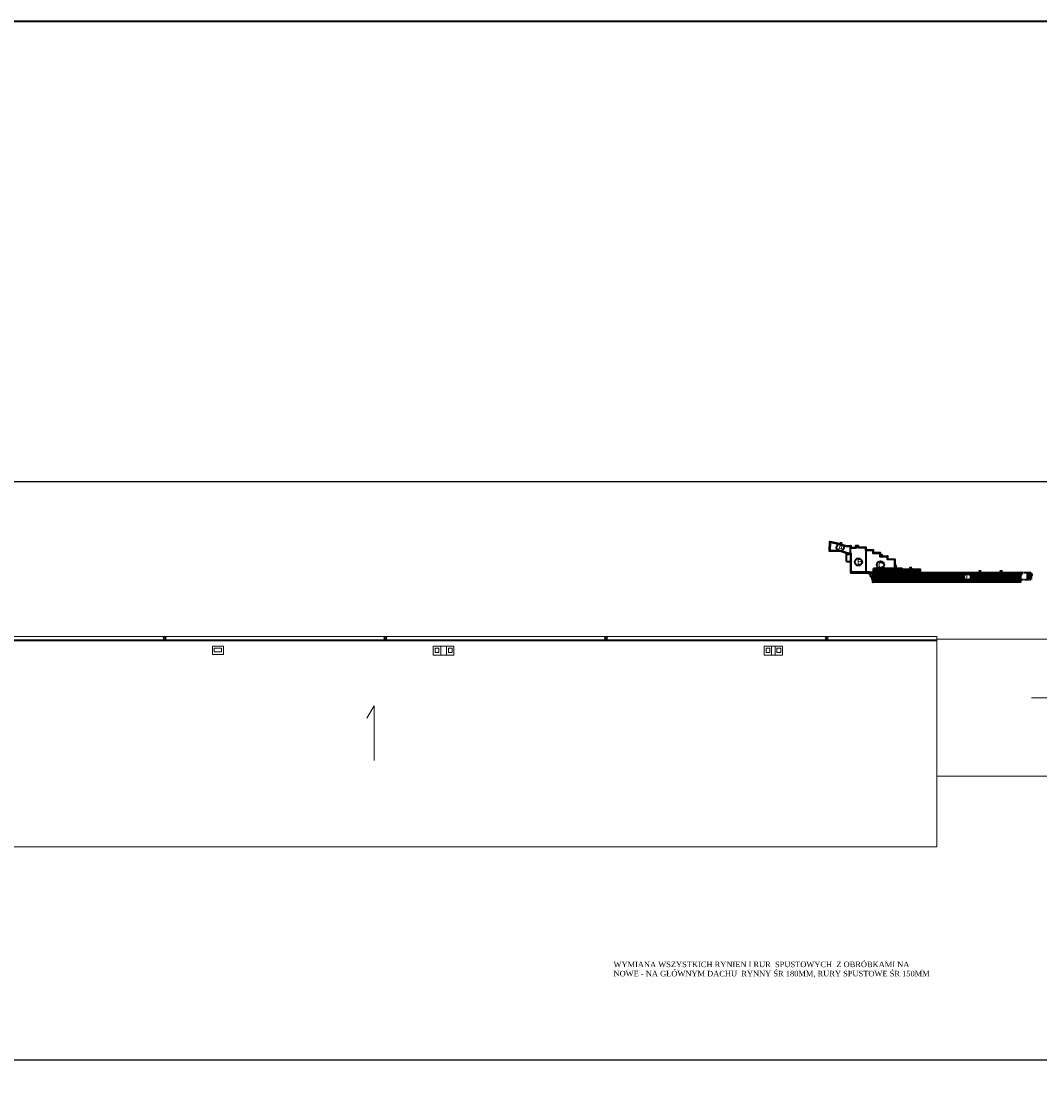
# Model space of a CAD drawing. Header units: millimetres. Extents: x -26513 to 76799, y 0 to 112149.
# Tile 94 of 98: x 61272 to 66811, y 106314 to 112069. Entities that reach past the tile are written whole.
import ezdxf

# ---------------------------------------------------------------- set-up
doc = ezdxf.new("R2010")
doc.units = ezdxf.units.MM
doc.header["$LTSCALE"] = 2
doc.linetypes.add('DASHED', pattern=[0.75, 0.5, -0.25])
for name, color, linetype, lineweight in [('!budynki proj.', 1, 'Continuous', 35), ('Awycinka drzew', 3, 'Continuous', 25), ('rynna-41', 22, 'Continuous', 18), ('stolarka', 6, 'Continuous', 9), ('widok', 3, 'Continuous', 13), ('ZMIANY', 90, 'Continuous', 25)]:
    doc.layers.add(name, color=color, linetype=linetype, lineweight=lineweight)
doc.layers.add('istn.śiany', color=2, linetype='Continuous')

msp = doc.modelspace()

# ---------------------------------------------------------------- hatches: boundary and pattern name
at = {"layer": '!budynki proj.'}
h = msp.add_hatch(color=256, dxfattribs=at)
edge = h.paths.add_edge_path()
edge.add_line((65906.1, 109049.3), (65906.1, 109046.6))
edge.add_line((65906.1, 109046.6), (65903.4, 109046.6))
edge.add_line((65903.4, 109046.6), (65903.4, 109046.6))
edge.add_line((65903.4, 109046.6), (65903.4, 109049.3))
edge.add_line((65903.4, 109049.3), (65906.1, 109049.3))
h.paths.add_polyline_path([(65670, 109238.2), (65706.1, 109229.8), (65757.7, 109214.7), (65783.2, 109215.2), (65783.2, 109205.4), (65809.9, 109205.2), (65810.5, 109215), (65824.1, 109215), (65824.1, 109207.1), (65865.3, 109206.9), (65865.5, 109192.5), (65905.3, 109191.8), (65905.5, 109177.2), (65943.8, 109177.7), (65944.4, 109158.6), (65983.5, 109159.4), (65983.8, 109143.5), (66023.1, 109142.3), (66024, 109093.9), (66061.6, 109092.8), (66061.6, 109087.9), (66160, 109086.6), (66160, 109069.1), (66706.7, 109069.9), (66706.8, 109016.1), (65903.4, 109014.8), (65903.4, 109030.4), (65903.4, 109046.6), (65906.1, 109046.6), (65906.2, 109017.6), (65906.2, 109017.6), (66704.1, 109018.8), (66704, 109067.2), (66157.3, 109066.4), (66157.2, 109083.9), (66058.8, 109085.2), (66058.9, 109090.1), (66021.3, 109091.3), (66020.4, 109139.7), (65981.1, 109140.8), (65980.8, 109156.6), (65941.8, 109155.8), (65941.1, 109174.9), (65902.8, 109174.5), (65902.6, 109189.1), (65862.8, 109189.8), (65862.7, 109204.2), (65821.3, 109204.4), (65821.4, 109212.3), (65813.1, 109212.2), (65812.4, 109202.5), (65780.4, 109202.7), (65780.5, 109212.4), (65757.4, 109211.9), (65705.4, 109227.1), (65672.6, 109234.8), (65671.2, 109186.8), (65725.5, 109186.9), (65772.9, 109171.8), (65785.7, 109171.7), (65785.9, 109070.5), (65783.1, 109070.4), (65783, 109169), (65782.9, 109169), (65772.5, 109169.1), (65725, 109184.2), (65668.4, 109184.1)])
h.paths.add_polyline_path([(65785.9, 109070.5), (65887.6, 109070.6), (65887.6, 109067.9), (65882.5, 109067.9), (65882.4, 109067.9), (65783.1, 109067.7), (65783.1, 109070.4)])
h.paths.add_polyline_path([(65887.6, 109067.9), (65890.3, 109067.9), (65890.6, 109049.3), (65903.4, 109049.3), (65903.4, 109046.6), (65887.9, 109046.5), (65887.6, 109064.2), (65887.7, 109064.2), (65887.6, 109064.2)])
h.paths.add_polyline_path([(65887.6, 109067.9), (65890.3, 109067.9), (65890.3, 109070.6), (65887.6, 109070.6)])
for points in [[(65724, 109233), (65726.9, 109225.4), (65735, 109229.1)], [(65946.7, 109164.1), (65958.2, 109165.8), (65952.4, 109159.2)], [(65887.6, 109064.2), (65887.6, 109064.2), (65876.6, 109063.9), (65882.5, 109067.8)], [(66024.4, 109101.7), (66029, 109096.3), (66028.9, 109107)], [(66116, 109094.9), (66104.5, 109094.4), (66110.8, 109087.3)], [(66480.8, 109076.6), (66492.7, 109076.9), (66486.4, 109070.9)], [(66596, 109076.3), (66608.2, 109076.7), (66601.8, 109070.5)], [(66712, 109065.4), (66711.6, 109055.4), (66706.9, 109061.1)], [(65898, 109041.8), (65898.1, 109032.9), (65903.3, 109037.2)]]:
    msp.add_hatch(color=256, dxfattribs=at).paths.add_polyline_path(points)
h = msp.add_hatch(color=256, dxfattribs=at)
h.paths.add_polyline_path([(66742.4, 109066.6), (66743, 109039), (66762, 109038.3), (66762.4, 109066.5)])
h.paths.add_polyline_path([(66745.2, 109063.9), (66745.7, 109041.7), (66759.3, 109041.1), (66759.6, 109063.8)], flags=16)
h = msp.add_hatch(color=256, dxfattribs=at)
h.paths.add_polyline_path([(66765.1, 109060), (66767.8, 109062.4), (66767.4, 109052.2), (66765.1, 109055.2)])
h.paths.add_polyline_path([(66762.9, 109058), (66765.1, 109055.2), (66765.1, 109060)])
at = {"layer": 'stolarka'}
h = msp.add_hatch(dxfattribs=at)
h.set_pattern_fill('ANSI37', color=256, scale=2, style=0)
h.set_pattern_definition([(45, (563.2116, 3966.2104), (-4.49012806, 4.49012806), []), (135, (563.2116, 3966.2104), (-4.49012806, -4.49012806), [])])
h.paths.add_polyline_path([(65906.1, 109070.6), (65906.1, 109091.3), (65940.3, 109091.3, 0.112688), (65949.1, 109091.3), (66021.3, 109091.3), (66058.9, 109090.1), (66058.8, 109085.2), (66157.2, 109083.9), (66157.3, 109066.4), (66704, 109067.2), (66704.1, 109018.8), (65906.2, 109017.6)])
h.paths.add_polyline_path([(66440.4, 109044.6, 1), (66400.7, 109044.6, 1)], flags=16)
h.paths.add_polyline_path([(66403.4, 109065.9), (66402.7, 109024.9), (66439, 109024.3), (66439.7, 109065.2)], flags=8)
h.paths.add_polyline_path([(66745.2, 109063.9), (66745.7, 109041.7), (66759.3, 109041.1), (66759.6, 109063.8)])

# ---------------------------------------------------------------- linework, layer by layer
at = {"layer": '!budynki proj.'}
for p, q in [((65780.4, 109202.7), (65780.2, 109169)), ((65865.5, 109192.5), (65864.3, 109070.6)), ((65759.8, 109128.8), (65759.9, 109169.4)), ((65759.8, 109128.8), (65783, 109128.8)), ((65759.9, 109169.4), (65772.5, 109169.1)), ((65782.4, 109067.7), (65903.3, 109067.9)), ((65887.6, 109070.6), (65887.9, 109046.5)), ((65890.3, 109070.7), (65890.6, 109049.3)), ((65903.3, 109067.9), (65903.4, 109014.8)), ((66021.3, 109091.3), (65906.1, 109091.3)), ((65906.1, 109070.6), (65906.1, 109091.3)), ((65887.9, 109046.5), (65906.1, 109046.6)), ((65890.6, 109049.3), (65906.1, 109049.3))]:
    msp.add_line(p, q, dxfattribs=at)
at = {"layer": '!budynki proj.', "linetype": 'DASHED'}
for p, q in [((66706.7, 109069.9), (66765.2, 109069.4)), ((66765.2, 109069.4), (66764.8, 109031)), ((66706.8, 109031.6), (66764.7, 109031))]:
    msp.add_line(p, q, dxfattribs=at)
at = {"layer": '!budynki proj.'}
for points in [[(65887.6, 109067.9), (65783.1, 109067.7), (65783, 109169), (65772.5, 109169.1), (65725, 109184.2), (65668.4, 109184.1), (65670, 109238.2), (65706.1, 109229.8), (65757.7, 109214.7), (65783.2, 109215.2), (65783.2, 109205.4), (65809.9, 109205.2), (65810.5, 109215), (65824.1, 109215), (65824.1, 109207.1), (65865.3, 109206.9), (65865.5, 109192.5), (65905.3, 109191.8), (65905.5, 109177.2), (65943.8, 109177.7), (65944.4, 109158.6), (65983.5, 109159.4), (65983.8, 109143.5), (66023.1, 109142.3), (66024, 109093.9), (66061.6, 109092.8), (66061.6, 109087.9), (66160, 109086.6), (66160, 109069.1), (66706.7, 109069.9)], [(65887.6, 109070.6), (65785.9, 109070.5), (65785.7, 109171.7), (65772.9, 109171.8), (65725.5, 109186.9), (65671.2, 109186.8), (65672.6, 109234.8), (65705.4, 109227.1), (65757.4, 109211.9), (65780.5, 109212.4), (65780.4, 109202.7), (65812.4, 109202.5), (65813.1, 109212.2), (65821.4, 109212.3), (65821.3, 109204.4), (65862.7, 109204.2), (65862.8, 109189.8), (65902.6, 109189.1), (65902.8, 109174.5), (65941.1, 109174.9), (65941.8, 109155.8), (65980.8, 109156.6), (65981.1, 109140.8), (66020.4, 109139.7), (66021.3, 109091.3), (66058.9, 109090.1), (66058.8, 109085.2), (66157.2, 109083.9), (66157.3, 109066.4), (66704, 109067.2), (66704.1, 109018.8), (65906.2, 109017.6), (65906.1, 109046.6)], [(65724, 109233), (65735, 109229.1), (65726.9, 109225.4), (65724, 109233)], [(65782.9, 109171.7), (65783.1, 109070.4), (65906.1, 109070.6), (65906.2, 109017.6)], [(65783, 109169), (65783.1, 109067.7), (65903.3, 109067.9)], [(65958.2, 109165.8), (65946.7, 109164.1), (65952.4, 109159.2), (65958.2, 109165.8)], [(65882.4, 109067.9), (65887.7, 109064.2), (65876.6, 109063.9), (65882.7, 109068)], [(66706.7, 109069.9), (66706.8, 109016.1), (65903.4, 109014.8), (65903.4, 109046.6)], [(66028.9, 109107.2), (66029, 109096.3), (66024.4, 109101.7), (66029, 109107.1)], [(66116, 109094.9), (66104.5, 109094.4), (66110.8, 109087.3), (66116, 109094.9)], [(66492.7, 109076.9), (66480.8, 109076.6), (66486.4, 109070.9), (66492.7, 109076.9)], [(66608.2, 109076.7), (66596, 109076.3), (66601.8, 109070.5), (66608.2, 109076.7)], [(66712, 109065.4), (66711.6, 109055.4), (66706.9, 109061.1), (66712, 109065.4)], [(66762.4, 109066.5), (66742.4, 109066.6), (66743, 109039), (66762, 109038.3), (66762.4, 109066.5)], [(66767.8, 109062.4), (66767.4, 109052.2), (66762.9, 109058), (66767.8, 109062.4)], [(65903.3, 109037.2), (65898, 109041.8), (65898.1, 109032.9), (65903.3, 109037.2)]]:
    msp.add_lwpolyline(points, dxfattribs=at)
msp.add_lwpolyline([(66759.6, 109063.8), (66745.2, 109063.9), (66745.7, 109041.7), (66759.3, 109041.1)], close=True, dxfattribs=at)
for centre in [(65725.1, 109204.2), (65824.8, 109126.1), (65944.7, 109110.6), (66420.5, 109044.6)]:
    msp.add_circle(centre, 19.8, dxfattribs=at)
at = {"layer": 'Awycinka drzew'}
for p, q in [((65809.9, 109205.2), (65783.2, 109205.4)), ((65810.5, 109215), (65809.9, 109205.2)), ((65824.1, 109215), (65810.5, 109215)), ((65824.1, 109207.1), (65824.1, 109215)), ((65865.3, 109206.9), (65824.1, 109207.1)), ((65865.5, 109192.5), (65865.3, 109206.9)), ((65905.3, 109191.8), (65865.5, 109192.5)), ((65905.4, 109177.2), (65905.3, 109191.8)), ((65943.8, 109177.7), (65905.4, 109177.2)), ((65944.4, 109158.6), (65943.8, 109177.7)), ((65983.5, 109159.4), (65944.4, 109158.6)), ((65983.8, 109143.5), (65983.5, 109159.4)), ((66023.1, 109142.3), (65983.8, 109143.5)), ((66024, 109093.9), (66023.1, 109142.3)), ((66061.6, 109092.8), (66024, 109093.9)), ((66061.6, 109087.9), (66061.6, 109092.8)), ((66160, 109069.1), (66706.7, 109069.9)), ((65903.4, 109014.8), (66706.8, 109016.1))]:
    msp.add_line(p, q, dxfattribs=at)
msp.add_lwpolyline([(65783.2, 109215.2), (65757.7, 109214.7), (65706.1, 109229.8), (65670, 109238.2), (65668.4, 109184.1), (65725, 109184.2), (65772.5, 109169.1), (65783, 109169)], dxfattribs=at)
at = {"layer": 'Defpoints'}
msp.add_lwpolyline([(53137.9, 109563.8), (68069.2, 109563.8), (68069.2, 106416.4), (53137.9, 106416.4)], close=True, dxfattribs=at)
at = {"layer": 'istn.śiany', "lineweight": 40}
msp.add_lwpolyline([(47539.6, 112068.8), (76799.4, 112068.8), (76799.4, 91152.6), (47539.6, 91152.6)], close=True, dxfattribs=at)
at = {"layer": 'rynna-41'}
for p, q in [((57865, 108720.5), (66252, 108720.5)), ((62052, 108720.5), (62052, 108702.5)), ((63252, 108720.5), (63252, 108702.5)), ((64452, 108720.5), (64452, 108702.5)), ((65652, 108720.5), (65652, 108702.5)), ((66252, 108720.5), (66252, 108697.5)), ((57847, 108702.5), (66252, 108702.5)), ((62311.3, 108667.6), (62311.3, 108622.6)), ((62371.3, 108667.6), (62311.3, 108667.6)), ((62321.3, 108657.6), (62321.3, 108637.6)), ((62321.3, 108657.6), (62361.3, 108657.6)), ((62361.3, 108657.6), (62361.3, 108637.6)), ((62371.3, 108667.6), (62371.3, 108622.6)), ((63553, 108667.6), (63513, 108667.6)), ((63513, 108667.6), (63513, 108618.6)), ((63523, 108657.6), (63523, 108633.6)), ((63523, 108657.6), (63543, 108657.6)), ((63543, 108657.6), (63543, 108633.6)), ((63553, 108667.6), (63553, 108618.6)), ((63625.4, 108667.6), (63585.4, 108667.6)), ((63585.4, 108667.6), (63585.4, 108618.6)), ((63595.4, 108657.6), (63615.4, 108657.6)), ((63595.4, 108657.6), (63595.4, 108633.6)), ((63615.4, 108657.6), (63615.4, 108633.6)), ((63625.4, 108667.6), (63625.4, 108618.6)), ((65353, 108667.6), (65313, 108667.6)), ((65313, 108667.6), (65313, 108618.6)), ((65323, 108657.6), (65343, 108657.6)), ((65323, 108657.6), (65323, 108633.6)), ((65343, 108657.6), (65343, 108633.6)), ((65353, 108667.6), (65353, 108618.6)), ((65412, 108667.6), (65372, 108667.6)), ((65372, 108667.6), (65372, 108618.6)), ((65382, 108657.6), (65382, 108633.6)), ((65382, 108657.6), (65402, 108657.6)), ((65402, 108657.6), (65402, 108633.6)), ((65412, 108667.6), (65412, 108618.6)), ((62371.3, 108622.6), (62311.3, 108622.6)), ((62321.3, 108637.6), (62361.3, 108637.6)), ((63553, 108618.6), (63513, 108618.6)), ((63523, 108633.6), (63543, 108633.6)), ((63625.4, 108618.6), (63585.4, 108618.6)), ((63595.4, 108633.6), (63615.4, 108633.6)), ((65353, 108618.6), (65313, 108618.6)), ((65323, 108633.6), (65343, 108633.6)), ((65412, 108618.6), (65372, 108618.6)), ((65382, 108633.6), (65402, 108633.6))]:
    msp.add_line(p, q, dxfattribs=at)
for points in [[(63513, 108667.6), (63625.4, 108667.6), (63625.4, 108618.6), (63513, 108618.6)], [(65313, 108667.6), (65412, 108667.6), (65412, 108618.6), (65313, 108618.6)]]:
    msp.add_lwpolyline(points, close=True, dxfattribs=at)
for centre in [(62052, 108711.5), (63252, 108711.5), (64452, 108711.5), (65652, 108711.5)]:
    msp.add_circle(centre, 7.5, dxfattribs=at)
at = {"layer": 'widok'}
for p, q in [((57842, 108697.5), (66252, 108697.5)), ((66252, 108706.2), (66252, 107575.5)), ((66252, 108706.2), (67397, 108706.2)), ((67064, 108387.8), (66765.7, 108387.8)), ((63192.1, 108344), (63152.2, 108276.5)), ((63192.1, 108344), (63192.1, 108045.8)), ((66252, 107961.2), (67397, 107961.2)), ((57842, 107575.5), (66252, 107575.5))]:
    msp.add_line(p, q, dxfattribs=at)

# ---------------------------------------------------------------- texts
at = {"layer": '!budynki proj.', "char_height": 27.3, "width": 96.038, "attachment_point": 1, "rotation": 359.0138}
for s, insert in [('{\\f@Arial Unicode MS|b1|i0|c238|p2;A}', (65713.7, 109218.8)), ('{\\fTechnic|b1|i0|c2|p2;B}', (65819.1, 109140.8)), ('{\\f@Arial Unicode MS|b1|i0|c238|p2;C}', (65932.4, 109123.9)), ('{\\f@Arial Unicode MS|b1|i0|c238|p2;D}', (66410.1, 109058.9))]:
    msp.add_mtext(s, dxfattribs=dict(at, insert=insert))
at = {"layer": 'ZMIANY', "insert": (64493.1, 106951.6), "char_height": 30, "width": 1727.654, "attachment_point": 1}
msp.add_mtext('{\\fTimes New Roman|b0|i0|c238|p18;WYMIANA WSZYSTKICH RYNIEN I RUR  SPUSTOWYCH  Z OBRÓBKAMI NA NOWE - NA GŁÓWNYM DACHU  RYNNY ŚR 180MM, RURY SPUSTOWE ŚR 150MM }', dxfattribs=at)

doc.saveas('drawing.dxf')
